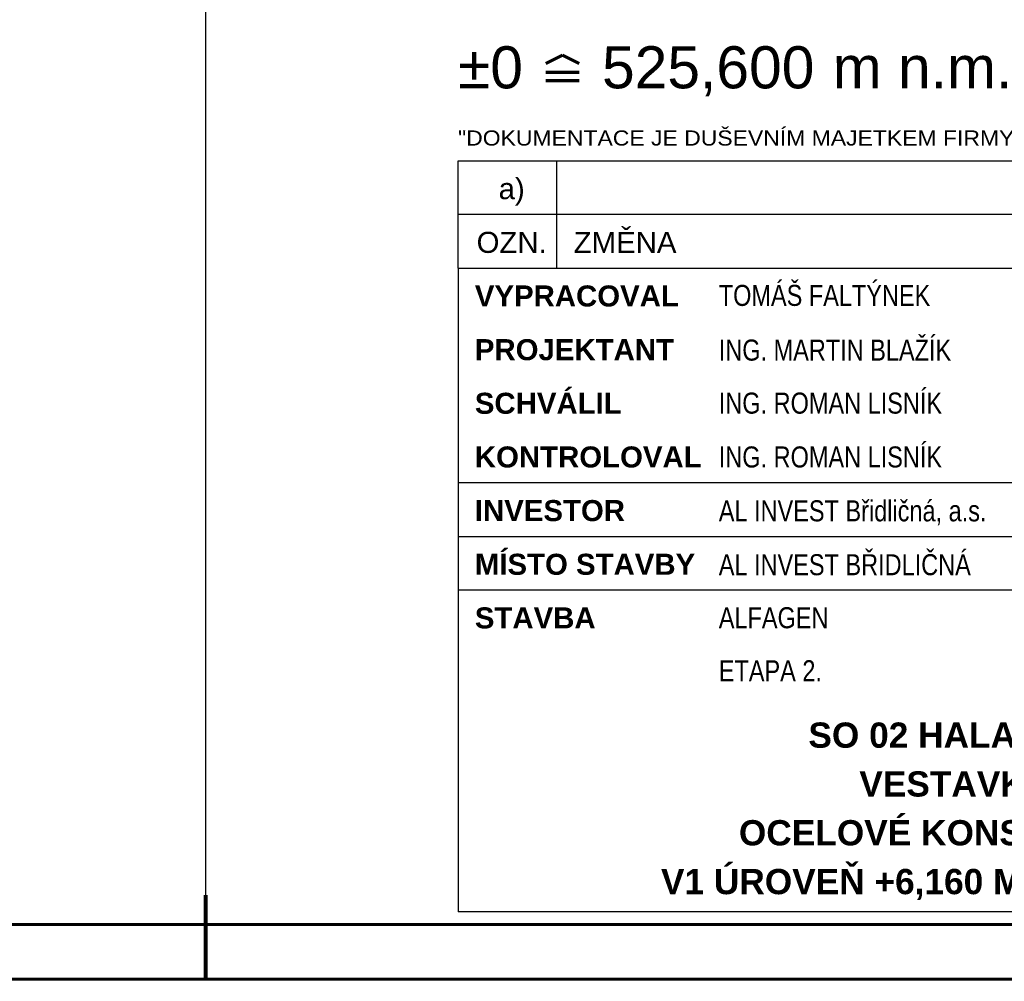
# Paper-space layout 'Layout1' of a CAD drawing. Extents: x -2 to 1033, y -36 to 596.
# Tile 58 of 89: x 609 to 726, y 0 to 114. Entities that reach past the tile are written whole.
import ezdxf
from ezdxf.enums import TextEntityAlignment as Align

# ---------------------------------------------------------------- set-up
doc = ezdxf.new("R2010")
doc.units = 0
doc.layers.get('DEFPOINTS').update_dxf_attribs({"color": 132, "linetype": 'CONTINUOUS'})
doc.layers.add('RAMECEK_HP', color=251, linetype='CONTINUOUS')
doc.layers.add('RAZITKO_HP', color=222, linetype='CONTINUOUS')
doc.styles.add('RAZITKO_HP_ARIAL', font='arial.ttf')
doc.styles.add('RAZITKO_HP_ARIAL_B', font='arialbd.ttf')
doc.styles.add('RAZITKO_HP_ARIAL_N', font='arial.ttf', dxfattribs={"width": 0.8})
doc.styles.add('ROMANS', font='romans.shx', dxfattribs={"width": 0.8})

# ---------------------------------------------------------------- blocks, each defined once
blk = doc.blocks.new('*U6')
at = {"layer": 'DEFPOINTS'}
blk.add_lwpolyline([(841, 0), (631, 0), (631, 297), (841, 297)], close=True, dxfattribs=at)
at = {"layer": 'RAMECEK_HP', "lineweight": 35, "const_width": 0.35}
for points in [[(0, 594), (0, 0), (841, 0), (841, 594)], [(6.5, 587.5), (6.5, 6.5), (834.5, 6.5), (834.5, 587.5)]]:
    blk.add_lwpolyline(points, close=True, dxfattribs=at)
at = {"layer": 'RAMECEK_HP', "lineweight": 50, "const_width": 0.5}
blk.add_lwpolyline([(631, 0), (631, 10)], dxfattribs=at)
blk.add_lwpolyline([(631, 0), (631, 10)], dxfattribs=at)
at = {"layer": 'DEFPOINTS', "style": 'ROMANS', "width": 0.8}
blk.add_attdef('TISK', text='', height=10, dxfattribs=at).set_placement((841, -33), align=Align.RIGHT)
blk = doc.blocks.new('0_HP')
at = {"layer": 'RAZITKO_HP', "lineweight": 70}
for p, q in [((-166.58, 105.79), (-164.58, 106.79)), ((-164.58, 106.79), (-162.58, 105.79)), ((-166.58, 104.79), (-162.58, 104.79)), ((-166.58, 103.79), (-162.58, 103.79))]:
    blk.add_line(p, q, dxfattribs=at)
at = {"layer": 'RAZITKO_HP', "lineweight": 70, "style": 'RAZITKO_HP_ARIAL'}
blk.add_text('%%P0', height=5, dxfattribs=at).set_placement((-177, 102.85))
blk = doc.blocks.new('text_HP')
at = {"layer": 'RAZITKO_HP', "lineweight": 25}
blk.add_line((-177, 94.25), (-5, 94.25), dxfattribs=at)
at = {"layer": 'RAZITKO_HP', "lineweight": 18, "style": 'RAZITKO_HP_ARIAL', "width": 1.085}
blk.add_text('"DOKUMENTACE JE DUŠEVNÍM MAJETKEM FIRMY HUTNÍ PROJEKT Frýdek-Místek a.s. A NESMÍ BÝT POUŽITA BEZ JEJÍHO VĚDOMÍ."', height=1.8, dxfattribs=at).set_placement((-177, 96.05))
blk = doc.blocks.new('A$C3a231f38')
at = {"layer": 'RAZITKO_HP', "lineweight": 25}
for p, q in [((-180, 90.88), (-180, 97.25)), ((-168.25, 90.88), (-168.25, 97.25)), ((-180, 90.88), (-8, 90.88)), ((-180, 84.5), (-180, 90.88)), ((-168.25, 84.5), (-168.25, 90.88)), ((-180, 84.5), (-63, 84.5)), ((-180, 84.5), (-180, 8)), ((-180, 59), (-63, 59)), ((-180, 52.62), (-63, 52.62)), ((-180, 46.25), (-63, 46.25)), ((-63, 8), (-180, 8))]:
    blk.add_line(p, q, dxfattribs=at)
at = {"layer": 'RAZITKO_HP'}
for name in ['0_HP', 'text_HP']:
    blk.add_blockref(name, (-3, 3), dxfattribs=at)
at = {"layer": 'RAZITKO_HP', "lineweight": 70, "style": 'RAZITKO_HP_ARIAL'}
for s, p in [('525,600', (-162.88, 105.85)), ('m n.m.', (-135.45, 105.85))]:
    blk.add_text(s, height=5, dxfattribs=at).set_placement(p)
at = {"layer": 'RAZITKO_HP', "lineweight": 25, "style": 'RAZITKO_HP_ARIAL'}
for s, p in [('a)', (-173.62, 92.68)), ('OZN.', (-173.62, 86.3))]:
    blk.add_text(s, height=2.5, dxfattribs=at).set_placement(p, align=Align.CENTER)
blk.add_text('ZMĚNA', height=2.5, dxfattribs=at).set_placement((-166.25, 86.3))
at = {"layer": 'RAZITKO_HP', "style": 'RAZITKO_HP_ARIAL_N', "width": 0.8}
for s, p in [('TOMÁŠ FALTÝNEK', (-149, 80)), ('ING. MARTIN BLAŽÍK', (-149, 73.5)), ('ING. ROMAN LISNÍK', (-149, 67.2)), ('ING. ROMAN LISNÍK', (-149, 60.8)), ('AL INVEST Břidličná, a.s.', (-149, 54.4)), ('AL INVEST BŘIDLIČNÁ', (-149, 48)), ('ALFAGEN', (-149, 41.7)), ('ETAPA 2.', (-149, 35.4))]:
    blk.add_text(s, height=2.5, dxfattribs=at).set_placement(p)
at = {"layer": 'RAZITKO_HP', "lineweight": 35, "style": 'RAZITKO_HP_ARIAL_B'}
for s, p in [('VYPRACOVAL', (-178, 79.93)), ('PROJEKTANT', (-178, 73.55)), ('SCHVÁLIL', (-178, 67.18)), ('KONTROLOVAL', (-178, 60.8)), ('INVESTOR', (-178, 54.43)), ('MÍSTO STAVBY', (-178, 48.05)), ('STAVBA', (-178, 41.68))]:
    blk.add_text(s, height=2.5, dxfattribs=at).set_placement(p)
at = {"layer": 'RAZITKO_HP', "style": 'RAZITKO_HP_ARIAL_B'}
for s, p in [('SO 02 HALA TAO', (-121, 29)), ('VESTAVKY', (-121, 23.2)), ('OCELOVÉ KONSTRUKCE', (-121, 17.4)), ('V1 ÚROVEŇ +6,160 M, SCHODIŠTĚ', (-121, 11.6))]:
    blk.add_text(s, height=3, dxfattribs=at).set_placement(p, align=Align.MIDDLE_CENTER)

psp = doc.layouts.get("Layout1")

# ---------------------------------------------------------------- block references
at = {"layer": 'RAMECEK_HP'}
psp.add_blockref('*U6', (0, 0), dxfattribs=at)
at = {"layer": 'RAZITKO_HP'}
psp.add_blockref('A$C3a231f38', (841, 0), dxfattribs=at)

doc.saveas('drawing.dxf')
